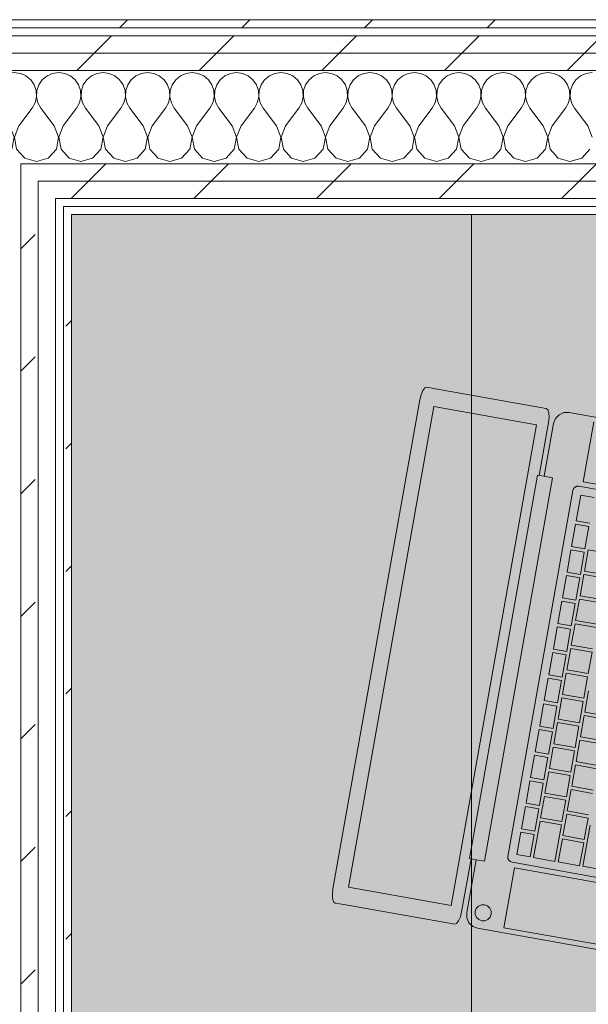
# Model space of a CAD drawing. Header units: millimetres. Extents: x -28277 to 305935, y -19284 to 4746.
# Tile 88 of 256: x 39219 to 39645, y 925 to 1663. Entities that reach past the tile are written whole.
import ezdxf

# ---------------------------------------------------------------- set-up
doc = ezdxf.new("R2010")
doc.units = ezdxf.units.MM
doc.header["$MEASUREMENT"] = 0
doc.linetypes.add('Wipeout_Contour', pattern=[1000, 0, -1000])
doc.layers.add('Nuevo_08_E_Envans secs', color=7, linetype='Continuous')
doc.layers.add('Nuevo_09_EI_Mobiliari general', color=7, linetype='Continuous')
doc.layers.add('Nuevo_08_E_Envans secs_Pluma_Nº__1', color=7, linetype='Continuous', lineweight=5)
doc.layers.add('Nuevo_09_EI_Mobiliari general_Pluma_Nº__1', color=7, linetype='Continuous', lineweight=5)
for name, color, linetype, lineweight, true_color in [('Nuevo_08_E_Envans secs_Pluma_Nº__102', 7, 'Continuous', 5, 0xcccccc), ('Nuevo_08_E_Envans secs_Pluma_Nº__171', 171, 'Continuous', 13, 0xaaaaff), ('Nuevo_08_E_Envans secs_Pluma_Nº__177', 7, 'Continuous', 15, 0xf7e046)]:
    doc.layers.add(name, color=color, linetype=linetype, lineweight=lineweight, true_color=true_color)
pattern_1 = [(45, (55248.37, -37.4), (-91.9239, 91.9239), [97.5, -32.5]), (45, (55248.37, 54.52), (-91.9239, 91.9239), [97.5, -32.5])]

# ---------------------------------------------------------------- blocks, each defined once
blk = doc.blocks.new('Forjado_7_1', base_point=(39257.93, 1517.45))
at = {"layer": 'Nuevo_09_EI_Mobiliari general', "linetype": 'Continuous', "lineweight": 0, "true_color": 0xffffff}
blk.add_hatch(color=7, dxfattribs=at).paths.add_polyline_path([(39257.93, 1517.45), (39257.93, -1166.38), (44268.52, -1166.38), (44256.85, 1517.45), (43506.52, 1517.45), (43506.52, -416.38), (40007.93, -416.38), (40007.93, 1517.45)])
at = {"layer": 'Nuevo_09_EI_Mobiliari general_Pluma_Nº__1', "color": 7, "linetype": 'Continuous', "lineweight": 5, "flags": 128}
blk.add_lwpolyline([(39257.93, 1517.45), (39257.93, -1166.38), (44268.52, -1166.38), (44256.85, 1517.45), (43506.52, 1517.45), (43506.52, -416.38), (40007.93, -416.38), (40007.93, 1517.45)], close=True, dxfattribs=at)
blk = doc.blocks.new('Muro_23_1', base_point=(39111.93, -1166.38))
at = {"color": 254, "linetype": 'Wipeout_Contour', "lineweight": 0, "ltscale": 157023.560952}
blk.add_wipeout([(39232.93, 1523.45), (39219.93, 1523.45), (39219.93, 1517.45), (39232.93, 1517.45)], dxfattribs=at).dxf.layer = 'Nuevo_08_E_Envans secs'
at = {"color": 254, "linetype": 'Wipeout_Contour', "lineweight": 0, "ltscale": 157113.022081}
blk.add_wipeout([(39257.93, -1166.38), (39257.93, 1517.45), (39251.93, 1517.45), (39251.93, -1166.38)], dxfattribs=at).dxf.layer = 'Nuevo_08_E_Envans secs'
at = {"layer": 'Nuevo_08_E_Envans secs_Pluma_Nº__171', "linetype": 'Continuous', "lineweight": 13, "true_color": 0xaaaaff}
h = blk.add_hatch(dxfattribs=at)
h.set_pattern_fill('Panellat_HPL_0001', color=161, style=0, pattern_type=2)
h.set_pattern_definition(pattern_1)
h.paths.add_polyline_path([(39257.93, -1166.38), (39257.93, 1517.45), (39251.93, 1517.45), (39251.93, -1166.38)])
at = {"layer": 'Nuevo_08_E_Envans secs_Pluma_Nº__177', "linetype": 'Continuous', "lineweight": 15, "true_color": 0xf7e046}
h = blk.add_hatch(dxfattribs=at)
h.set_pattern_fill('Panellat_HPL_0001', color=53, style=0, pattern_type=2)
h.set_pattern_definition(pattern_1)
h.paths.add_polyline_path([(39232.93, 1523.45), (39219.93, 1523.45), (39219.93, 1517.45), (39232.93, 1517.45)])
at = {"layer": 'Nuevo_08_E_Envans secs_Pluma_Nº__1', "color": 7, "linetype": 'Continuous', "lineweight": 5}
for p, q in [((39251.93, 1517.45), (39251.93, 1523.45)), ((39251.93, -1172.38), (39251.93, 1517.45))]:
    blk.add_line(p, q, dxfattribs=at)
at = {"layer": 'Nuevo_08_E_Envans secs_Pluma_Nº__1', "color": 7, "linetype": 'Continuous', "lineweight": 5, "flags": 128}
blk.add_lwpolyline([(39257.93, -1166.38), (39257.93, 1517.45)], dxfattribs=at)
at = {"color": 254, "linetype": 'Wipeout_Contour', "lineweight": 0, "ltscale": 157075.521946}
blk.add_wipeout([(39245.93, 1523.45), (39232.93, 1523.45), (39232.93, 1517.45), (39245.93, 1517.45)], dxfattribs=at).dxf.layer = 'Nuevo_08_E_Envans secs'
at = {"layer": 'Nuevo_08_E_Envans secs_Pluma_Nº__177', "linetype": 'Continuous', "lineweight": 15, "true_color": 0xf7e046}
h = blk.add_hatch(dxfattribs=at)
h.set_pattern_fill('Panellat_HPL_0001', color=53, style=0, pattern_type=2)
h.set_pattern_definition(pattern_1)
h.paths.add_polyline_path([(39245.93, 1523.45), (39232.93, 1523.45), (39232.93, 1517.45), (39245.93, 1517.45)])
at = {"color": 254, "linetype": 'Wipeout_Contour', "lineweight": 0, "ltscale": 157024.492348}
blk.add_wipeout([(39232.93, 1529.45), (39219.93, 1529.45), (39219.93, 1523.45), (39232.93, 1523.45)], dxfattribs=at).dxf.layer = 'Nuevo_08_E_Envans secs'
at = {"color": 254, "linetype": 'Wipeout_Contour', "lineweight": 0, "ltscale": 157051.775656}
blk.add_wipeout([(39245.93, -1178.38), (39245.93, 1517.45), (39232.93, 1517.45), (39232.93, -1178.38)], dxfattribs=at).dxf.layer = 'Nuevo_08_E_Envans secs'
at = {"layer": 'Nuevo_08_E_Envans secs_Pluma_Nº__177', "linetype": 'Continuous', "lineweight": 15, "true_color": 0xf7e046}
h = blk.add_hatch(dxfattribs=at)
h.set_pattern_fill('Panellat_HPL_0001', color=53, style=0, pattern_type=2)
h.set_pattern_definition(pattern_1)
h.paths.add_polyline_path([(39232.93, 1529.45), (39219.93, 1529.45), (39219.93, 1523.45), (39232.93, 1523.45)])
h = blk.add_hatch(dxfattribs=at)
h.set_pattern_fill('Panellat_HPL_0001', color=53, style=0, pattern_type=2)
h.set_pattern_definition(pattern_1)
h.paths.add_polyline_path([(39245.93, -1178.38), (39245.93, 1517.45), (39232.93, 1517.45), (39232.93, -1178.38)])
at = {"layer": 'Nuevo_08_E_Envans secs_Pluma_Nº__1', "color": 7, "linetype": 'Continuous', "lineweight": 5}
blk.add_line((39245.93, -1178.38), (39245.93, 1517.45), dxfattribs=at)
at = {"color": 254, "linetype": 'Wipeout_Contour', "lineweight": 0, "ltscale": 157076.453034}
blk.add_wipeout([(39245.93, 1529.45), (39232.93, 1529.45), (39232.93, 1523.45), (39245.93, 1523.45)], dxfattribs=at).dxf.layer = 'Nuevo_08_E_Envans secs'
at = {"color": 254, "linetype": 'Wipeout_Contour', "lineweight": 0, "ltscale": 157000.591811}
blk.add_wipeout([(39232.93, -1191.38), (39232.93, 1517.45), (39219.93, 1517.45), (39219.93, -1191.38)], dxfattribs=at).dxf.layer = 'Nuevo_08_E_Envans secs'
at = {"layer": 'Nuevo_08_E_Envans secs_Pluma_Nº__177', "linetype": 'Continuous', "lineweight": 15, "true_color": 0xf7e046}
h = blk.add_hatch(dxfattribs=at)
h.set_pattern_fill('Panellat_HPL_0001', color=53, style=0, pattern_type=2)
h.set_pattern_definition(pattern_1)
h.paths.add_polyline_path([(39245.93, 1529.45), (39232.93, 1529.45), (39232.93, 1523.45), (39245.93, 1523.45)])
h = blk.add_hatch(dxfattribs=at)
h.set_pattern_fill('Panellat_HPL_0001', color=53, style=0, pattern_type=2)
h.set_pattern_definition(pattern_1)
h.paths.add_polyline_path([(39232.93, -1191.38), (39232.93, 1517.45), (39219.93, 1517.45), (39219.93, -1191.38)])
at = {"layer": 'Nuevo_08_E_Envans secs_Pluma_Nº__1', "color": 7, "linetype": 'Continuous', "lineweight": 5}
for p, q in [((39245.93, 1523.45), (39245.93, 1529.45)), ((39219.93, 1517.45), (39219.93, 1523.45)), ((39232.93, 1517.45), (39232.93, 1523.45)), ((39245.93, 1517.45), (39245.93, 1523.45)), ((39219.93, -1191.38), (39219.93, 1517.45)), ((39232.93, -1191.38), (39232.93, 1517.45))]:
    blk.add_line(p, q, dxfattribs=at)
at = {"color": 254, "linetype": 'Wipeout_Contour', "lineweight": 0, "ltscale": 157025.976233}
blk.add_wipeout([(39232.93, 1542.45), (39219.93, 1542.45), (39219.93, 1529.45), (39232.93, 1529.45)], dxfattribs=at).dxf.layer = 'Nuevo_08_E_Envans secs'
at = {"layer": 'Nuevo_08_E_Envans secs_Pluma_Nº__177', "linetype": 'Continuous', "lineweight": 15, "true_color": 0xf7e046}
h = blk.add_hatch(dxfattribs=at)
h.set_pattern_fill('Panellat_HPL_0001', color=53, style=0, pattern_type=2)
h.set_pattern_definition(pattern_1)
h.paths.add_polyline_path([(39232.93, 1542.45), (39219.93, 1542.45), (39219.93, 1529.45), (39232.93, 1529.45)])
at = {"layer": 'Nuevo_08_E_Envans secs_Pluma_Nº__1', "color": 7, "linetype": 'Continuous', "lineweight": 5}
for p, q in [((39219.93, 1542.45), (39219.93, 1555.45)), ((39219.93, 1529.45), (39219.93, 1542.45)), ((39232.93, 1529.45), (39232.93, 1542.45)), ((39219.93, 1523.45), (39219.93, 1529.45)), ((39232.93, 1523.45), (39232.93, 1529.45))]:
    blk.add_line(p, q, dxfattribs=at)
blk = doc.blocks.new('*X146', base_point=(55248.37, -37.4))
at = {"layer": 'Nuevo_08_E_Envans secs_Pluma_Nº__102', "color": 254, "linetype": 'Continuous', "lineweight": 5, "true_color": 0xcccccc}
for p, q in [((39152.92, 1623.15), (39149.93, 1623.57)), ((39157.13, 1621.3), (39152.92, 1623.15)), ((39160.67, 1618.36), (39157.13, 1621.3)), ((39163.27, 1614.57), (39160.67, 1618.36)), ((39169.4, 1618.36), (39166.79, 1614.57)), ((39172.94, 1621.3), (39169.4, 1618.36)), ((39177.14, 1623.15), (39172.94, 1621.3)), ((39181.7, 1623.79), (39177.14, 1623.15)), ((39186.25, 1623.15), (39181.7, 1623.79)), ((39190.46, 1621.3), (39186.25, 1623.15)), ((39194, 1618.36), (39190.46, 1621.3)), ((39196.61, 1614.57), (39194, 1618.36)), ((39202.73, 1618.36), (39200.12, 1614.57)), ((39206.27, 1621.3), (39202.73, 1618.36)), ((39210.48, 1623.15), (39206.27, 1621.3)), ((39215.03, 1623.79), (39210.48, 1623.15)), ((39219.59, 1623.15), (39215.03, 1623.79)), ((39219.93, 1623), (39219.59, 1623.15)), ((39164.74, 1610.22), (39163.27, 1614.57)), ((39164.96, 1605.62), (39164.74, 1610.22)), ((39165.32, 1610.22), (39165.1, 1605.62)), ((39166.79, 1614.57), (39165.32, 1610.22)), ((39198.08, 1610.22), (39196.61, 1614.57)), ((39198.3, 1605.62), (39198.08, 1610.22)), ((39198.66, 1610.22), (39198.43, 1605.62)), ((39200.12, 1614.57), (39198.66, 1610.22)), ((39163.92, 1601.14), (39164.96, 1605.62)), ((39165.1, 1605.62), (39166.14, 1601.14)), ((39197.26, 1601.14), (39198.3, 1605.62)), ((39198.43, 1605.62), (39199.47, 1601.14)), ((39151.7, 1583.79), (39161.7, 1597.12)), ((39161.7, 1597.12), (39163.92, 1601.14)), ((39166.14, 1601.14), (39168.37, 1597.12)), ((39178.37, 1583.79), (39168.37, 1597.12)), ((39185.03, 1583.79), (39195.03, 1597.12)), ((39195.03, 1597.12), (39197.26, 1601.14)), ((39199.47, 1601.14), (39201.7, 1597.12)), ((39211.7, 1583.79), (39201.7, 1597.12)), ((39151.7, 1583.79), (39149.93, 1579.19)), ((39181.63, 1575.28), (39178.37, 1583.79)), ((39185.03, 1583.79), (39181.77, 1575.28)), ((39214.96, 1575.28), (39211.7, 1583.79)), ((39218.37, 1583.79), (39215.1, 1575.28)), ((39218.37, 1583.79), (39219.93, 1585.88)), ((39179.94, 1566.33), (39181.63, 1575.28)), ((39181.77, 1575.28), (39183.46, 1566.33)), ((39213.27, 1566.33), (39214.96, 1575.28)), ((39215.1, 1575.28), (39216.79, 1566.33)), ((39149.93, 1567.34), (39150.12, 1566.33)), ((39150.12, 1566.33), (39156.27, 1559.61)), ((39173.79, 1559.61), (39179.94, 1566.33)), ((39183.46, 1566.33), (39189.6, 1559.61)), ((39207.13, 1559.61), (39213.27, 1566.33)), ((39216.79, 1566.33), (39219.93, 1562.89)), ((39156.27, 1559.61), (39165.03, 1557.12)), ((39165.03, 1557.12), (39173.79, 1559.61)), ((39189.6, 1559.61), (39198.37, 1557.12)), ((39198.37, 1557.12), (39207.13, 1559.61))]:
    blk.add_line(p, q, dxfattribs=at)
blk = doc.blocks.new('*X147', base_point=(55248.37, -37.4))
at = {"layer": 'Nuevo_08_E_Envans secs_Pluma_Nº__102', "color": 254, "linetype": 'Continuous', "lineweight": 5, "true_color": 0xcccccc}
for p, q in [((39223.79, 1621.3), (39219.93, 1623)), ((39227.34, 1618.36), (39223.79, 1621.3)), ((39229.94, 1614.57), (39227.34, 1618.36)), ((39236.06, 1618.36), (39233.46, 1614.57)), ((39239.6, 1621.3), (39236.06, 1618.36)), ((39243.81, 1623.15), (39239.6, 1621.3)), ((39248.37, 1623.79), (39243.81, 1623.15)), ((39252.92, 1623.15), (39248.37, 1623.79)), ((39257.13, 1621.3), (39252.92, 1623.15)), ((39260.67, 1618.36), (39257.13, 1621.3)), ((39263.27, 1614.57), (39260.67, 1618.36)), ((39269.4, 1618.36), (39266.79, 1614.57)), ((39272.94, 1621.3), (39269.4, 1618.36)), ((39277.14, 1623.15), (39272.94, 1621.3)), ((39281.7, 1623.79), (39277.14, 1623.15)), ((39286.25, 1623.15), (39281.7, 1623.79)), ((39290.46, 1621.3), (39286.25, 1623.15)), ((39294, 1618.36), (39290.46, 1621.3)), ((39296.61, 1614.57), (39294, 1618.36)), ((39302.73, 1618.36), (39300.12, 1614.57)), ((39306.27, 1621.3), (39302.73, 1618.36)), ((39310.48, 1623.15), (39306.27, 1621.3)), ((39315.03, 1623.79), (39310.48, 1623.15)), ((39319.59, 1623.15), (39315.03, 1623.79)), ((39323.79, 1621.3), (39319.59, 1623.15)), ((39327.34, 1618.36), (39323.79, 1621.3)), ((39329.94, 1614.57), (39327.34, 1618.36)), ((39336.06, 1618.36), (39333.46, 1614.57)), ((39339.6, 1621.3), (39336.06, 1618.36)), ((39343.81, 1623.15), (39339.6, 1621.3)), ((39348.37, 1623.79), (39343.81, 1623.15)), ((39352.92, 1623.15), (39348.37, 1623.79)), ((39357.13, 1621.3), (39352.92, 1623.15)), ((39360.67, 1618.36), (39357.13, 1621.3)), ((39363.27, 1614.57), (39360.67, 1618.36)), ((39369.4, 1618.36), (39366.79, 1614.57)), ((39372.94, 1621.3), (39369.4, 1618.36)), ((39377.14, 1623.15), (39372.94, 1621.3)), ((39381.7, 1623.79), (39377.14, 1623.15)), ((39386.25, 1623.15), (39381.7, 1623.79)), ((39390.46, 1621.3), (39386.25, 1623.15)), ((39394, 1618.36), (39390.46, 1621.3)), ((39396.61, 1614.57), (39394, 1618.36)), ((39402.73, 1618.36), (39400.12, 1614.57)), ((39406.27, 1621.3), (39402.73, 1618.36)), ((39410.48, 1623.15), (39406.27, 1621.3)), ((39415.03, 1623.79), (39410.48, 1623.15)), ((39419.59, 1623.15), (39415.03, 1623.79)), ((39423.79, 1621.3), (39419.59, 1623.15)), ((39427.34, 1618.36), (39423.79, 1621.3)), ((39429.94, 1614.57), (39427.34, 1618.36)), ((39436.06, 1618.36), (39433.46, 1614.57)), ((39439.6, 1621.3), (39436.06, 1618.36)), ((39443.81, 1623.15), (39439.6, 1621.3)), ((39448.37, 1623.79), (39443.81, 1623.15)), ((39452.92, 1623.15), (39448.37, 1623.79)), ((39457.13, 1621.3), (39452.92, 1623.15)), ((39460.67, 1618.36), (39457.13, 1621.3)), ((39463.27, 1614.57), (39460.67, 1618.36)), ((39469.4, 1618.36), (39466.79, 1614.57)), ((39472.94, 1621.3), (39469.4, 1618.36)), ((39477.14, 1623.15), (39472.94, 1621.3)), ((39481.7, 1623.79), (39477.14, 1623.15)), ((39486.25, 1623.15), (39481.7, 1623.79)), ((39490.46, 1621.3), (39486.25, 1623.15)), ((39494, 1618.36), (39490.46, 1621.3)), ((39496.61, 1614.57), (39494, 1618.36)), ((39502.73, 1618.36), (39500.12, 1614.57)), ((39506.27, 1621.3), (39502.73, 1618.36)), ((39510.48, 1623.15), (39506.27, 1621.3)), ((39515.03, 1623.79), (39510.48, 1623.15)), ((39519.59, 1623.15), (39515.03, 1623.79)), ((39523.79, 1621.3), (39519.59, 1623.15)), ((39527.34, 1618.36), (39523.79, 1621.3)), ((39529.94, 1614.57), (39527.34, 1618.36)), ((39536.06, 1618.36), (39533.46, 1614.57)), ((39539.6, 1621.3), (39536.06, 1618.36)), ((39543.81, 1623.15), (39539.6, 1621.3)), ((39548.37, 1623.79), (39543.81, 1623.15)), ((39552.92, 1623.15), (39548.37, 1623.79)), ((39557.13, 1621.3), (39552.92, 1623.15)), ((39560.67, 1618.36), (39557.13, 1621.3)), ((39563.27, 1614.57), (39560.67, 1618.36)), ((39569.4, 1618.36), (39566.79, 1614.57)), ((39572.94, 1621.3), (39569.4, 1618.36)), ((39577.14, 1623.15), (39572.94, 1621.3)), ((39581.7, 1623.79), (39577.14, 1623.15)), ((39586.25, 1623.15), (39581.7, 1623.79)), ((39590.46, 1621.3), (39586.25, 1623.15)), ((39594, 1618.36), (39590.46, 1621.3)), ((39596.61, 1614.57), (39594, 1618.36)), ((39602.73, 1618.36), (39600.12, 1614.57)), ((39606.27, 1621.3), (39602.73, 1618.36)), ((39610.48, 1623.15), (39606.27, 1621.3)), ((39615.03, 1623.79), (39610.48, 1623.15)), ((39619.59, 1623.15), (39615.03, 1623.79)), ((39623.79, 1621.3), (39619.59, 1623.15)), ((39627.34, 1618.36), (39623.79, 1621.3)), ((39629.94, 1614.57), (39627.34, 1618.36)), ((39636.06, 1618.36), (39633.46, 1614.57)), ((39639.6, 1621.3), (39636.06, 1618.36)), ((39643.81, 1623.15), (39639.6, 1621.3)), ((39648.37, 1623.79), (39643.81, 1623.15)), ((39231.41, 1610.22), (39229.94, 1614.57)), ((39231.63, 1605.62), (39231.41, 1610.22)), ((39231.99, 1610.22), (39231.77, 1605.62)), ((39233.46, 1614.57), (39231.99, 1610.22)), ((39264.74, 1610.22), (39263.27, 1614.57)), ((39264.96, 1605.62), (39264.74, 1610.22)), ((39265.32, 1610.22), (39265.1, 1605.62)), ((39266.79, 1614.57), (39265.32, 1610.22)), ((39298.08, 1610.22), (39296.61, 1614.57)), ((39298.3, 1605.62), (39298.08, 1610.22)), ((39298.66, 1610.22), (39298.43, 1605.62)), ((39300.12, 1614.57), (39298.66, 1610.22)), ((39331.41, 1610.22), (39329.94, 1614.57)), ((39331.63, 1605.62), (39331.41, 1610.22)), ((39331.99, 1610.22), (39331.77, 1605.62)), ((39333.46, 1614.57), (39331.99, 1610.22)), ((39364.74, 1610.22), (39363.27, 1614.57)), ((39364.96, 1605.62), (39364.74, 1610.22)), ((39365.32, 1610.22), (39365.1, 1605.62)), ((39366.79, 1614.57), (39365.32, 1610.22)), ((39398.08, 1610.22), (39396.61, 1614.57)), ((39398.3, 1605.62), (39398.08, 1610.22)), ((39398.66, 1610.22), (39398.43, 1605.62)), ((39400.12, 1614.57), (39398.66, 1610.22)), ((39431.41, 1610.22), (39429.94, 1614.57)), ((39431.63, 1605.62), (39431.41, 1610.22)), ((39431.99, 1610.22), (39431.77, 1605.62)), ((39433.46, 1614.57), (39431.99, 1610.22)), ((39464.74, 1610.22), (39463.27, 1614.57)), ((39464.96, 1605.62), (39464.74, 1610.22)), ((39465.32, 1610.22), (39465.1, 1605.62)), ((39466.79, 1614.57), (39465.32, 1610.22)), ((39498.08, 1610.22), (39496.61, 1614.57)), ((39498.3, 1605.62), (39498.08, 1610.22)), ((39498.66, 1610.22), (39498.43, 1605.62)), ((39500.12, 1614.57), (39498.66, 1610.22)), ((39531.41, 1610.22), (39529.94, 1614.57)), ((39531.63, 1605.62), (39531.41, 1610.22)), ((39531.99, 1610.22), (39531.77, 1605.62)), ((39533.46, 1614.57), (39531.99, 1610.22)), ((39564.74, 1610.22), (39563.27, 1614.57)), ((39564.96, 1605.62), (39564.74, 1610.22)), ((39565.32, 1610.22), (39565.1, 1605.62)), ((39566.79, 1614.57), (39565.32, 1610.22)), ((39598.08, 1610.22), (39596.61, 1614.57)), ((39598.3, 1605.62), (39598.08, 1610.22)), ((39598.66, 1610.22), (39598.43, 1605.62)), ((39600.12, 1614.57), (39598.66, 1610.22)), ((39631.41, 1610.22), (39629.94, 1614.57)), ((39631.63, 1605.62), (39631.41, 1610.22)), ((39631.99, 1610.22), (39631.77, 1605.62)), ((39633.46, 1614.57), (39631.99, 1610.22)), ((39230.59, 1601.14), (39231.63, 1605.62)), ((39231.77, 1605.62), (39232.81, 1601.14)), ((39263.92, 1601.14), (39264.96, 1605.62)), ((39265.1, 1605.62), (39266.14, 1601.14)), ((39297.26, 1601.14), (39298.3, 1605.62)), ((39298.43, 1605.62), (39299.47, 1601.14)), ((39330.59, 1601.14), (39331.63, 1605.62)), ((39331.77, 1605.62), (39332.81, 1601.14)), ((39363.92, 1601.14), (39364.96, 1605.62)), ((39365.1, 1605.62), (39366.14, 1601.14)), ((39397.26, 1601.14), (39398.3, 1605.62)), ((39398.43, 1605.62), (39399.47, 1601.14)), ((39430.59, 1601.14), (39431.63, 1605.62)), ((39431.77, 1605.62), (39432.81, 1601.14)), ((39463.92, 1601.14), (39464.96, 1605.62)), ((39465.1, 1605.62), (39466.14, 1601.14)), ((39497.26, 1601.14), (39498.3, 1605.62)), ((39498.43, 1605.62), (39499.47, 1601.14)), ((39530.59, 1601.14), (39531.63, 1605.62)), ((39531.77, 1605.62), (39532.81, 1601.14)), ((39563.92, 1601.14), (39564.96, 1605.62)), ((39565.1, 1605.62), (39566.14, 1601.14)), ((39597.26, 1601.14), (39598.3, 1605.62)), ((39598.43, 1605.62), (39599.47, 1601.14)), ((39630.59, 1601.14), (39631.63, 1605.62)), ((39631.77, 1605.62), (39632.81, 1601.14)), ((39219.93, 1585.88), (39228.37, 1597.12)), ((39228.37, 1597.12), (39230.59, 1601.14)), ((39232.81, 1601.14), (39235.03, 1597.12)), ((39245.03, 1583.79), (39235.03, 1597.12)), ((39251.7, 1583.79), (39261.7, 1597.12)), ((39261.7, 1597.12), (39263.92, 1601.14)), ((39266.14, 1601.14), (39268.37, 1597.12)), ((39278.37, 1583.79), (39268.37, 1597.12)), ((39285.03, 1583.79), (39295.03, 1597.12)), ((39295.03, 1597.12), (39297.26, 1601.14)), ((39299.47, 1601.14), (39301.7, 1597.12)), ((39311.7, 1583.79), (39301.7, 1597.12)), ((39318.37, 1583.79), (39328.37, 1597.12)), ((39328.37, 1597.12), (39330.59, 1601.14)), ((39332.81, 1601.14), (39335.03, 1597.12)), ((39345.03, 1583.79), (39335.03, 1597.12)), ((39351.7, 1583.79), (39361.7, 1597.12)), ((39361.7, 1597.12), (39363.92, 1601.14)), ((39366.14, 1601.14), (39368.37, 1597.12)), ((39378.37, 1583.79), (39368.37, 1597.12)), ((39385.03, 1583.79), (39395.03, 1597.12)), ((39395.03, 1597.12), (39397.26, 1601.14)), ((39399.47, 1601.14), (39401.7, 1597.12)), ((39411.7, 1583.79), (39401.7, 1597.12)), ((39418.37, 1583.79), (39428.37, 1597.12)), ((39428.37, 1597.12), (39430.59, 1601.14)), ((39432.81, 1601.14), (39435.03, 1597.12)), ((39445.03, 1583.79), (39435.03, 1597.12)), ((39451.7, 1583.79), (39461.7, 1597.12)), ((39461.7, 1597.12), (39463.92, 1601.14)), ((39466.14, 1601.14), (39468.37, 1597.12)), ((39478.37, 1583.79), (39468.37, 1597.12)), ((39485.03, 1583.79), (39495.03, 1597.12)), ((39495.03, 1597.12), (39497.26, 1601.14)), ((39499.47, 1601.14), (39501.7, 1597.12)), ((39511.7, 1583.79), (39501.7, 1597.12)), ((39518.37, 1583.79), (39528.37, 1597.12)), ((39528.37, 1597.12), (39530.59, 1601.14)), ((39532.81, 1601.14), (39535.03, 1597.12)), ((39545.03, 1583.79), (39535.03, 1597.12)), ((39551.7, 1583.79), (39561.7, 1597.12)), ((39561.7, 1597.12), (39563.92, 1601.14)), ((39566.14, 1601.14), (39568.37, 1597.12)), ((39578.37, 1583.79), (39568.37, 1597.12)), ((39585.03, 1583.79), (39595.03, 1597.12)), ((39595.03, 1597.12), (39597.26, 1601.14)), ((39599.47, 1601.14), (39601.7, 1597.12)), ((39611.7, 1583.79), (39601.7, 1597.12)), ((39618.37, 1583.79), (39628.37, 1597.12)), ((39628.37, 1597.12), (39630.59, 1601.14)), ((39632.81, 1601.14), (39635.03, 1597.12)), ((39645.03, 1583.79), (39635.03, 1597.12)), ((39248.3, 1575.28), (39245.03, 1583.79)), ((39251.7, 1583.79), (39248.43, 1575.28)), ((39281.63, 1575.28), (39278.37, 1583.79)), ((39285.03, 1583.79), (39281.77, 1575.28)), ((39314.96, 1575.28), (39311.7, 1583.79)), ((39318.37, 1583.79), (39315.1, 1575.28)), ((39348.3, 1575.28), (39345.03, 1583.79)), ((39351.7, 1583.79), (39348.43, 1575.28)), ((39381.63, 1575.28), (39378.37, 1583.79)), ((39385.03, 1583.79), (39381.77, 1575.28)), ((39414.96, 1575.28), (39411.7, 1583.79)), ((39418.37, 1583.79), (39415.1, 1575.28)), ((39448.3, 1575.28), (39445.03, 1583.79)), ((39451.7, 1583.79), (39448.43, 1575.28)), ((39481.63, 1575.28), (39478.37, 1583.79)), ((39485.03, 1583.79), (39481.77, 1575.28)), ((39514.96, 1575.28), (39511.7, 1583.79)), ((39518.37, 1583.79), (39515.1, 1575.28)), ((39548.3, 1575.28), (39545.03, 1583.79)), ((39551.7, 1583.79), (39548.43, 1575.28)), ((39581.63, 1575.28), (39578.37, 1583.79)), ((39585.03, 1583.79), (39581.77, 1575.28)), ((39614.96, 1575.28), (39611.7, 1583.79)), ((39618.37, 1583.79), (39615.1, 1575.28)), ((39648.3, 1575.28), (39645.03, 1583.79)), ((39246.61, 1566.33), (39248.3, 1575.28)), ((39248.43, 1575.28), (39250.12, 1566.33)), ((39279.94, 1566.33), (39281.63, 1575.28)), ((39281.77, 1575.28), (39283.46, 1566.33)), ((39313.27, 1566.33), (39314.96, 1575.28)), ((39315.1, 1575.28), (39316.79, 1566.33)), ((39346.61, 1566.33), (39348.3, 1575.28)), ((39348.43, 1575.28), (39350.12, 1566.33)), ((39379.94, 1566.33), (39381.63, 1575.28)), ((39381.77, 1575.28), (39383.46, 1566.33)), ((39413.27, 1566.33), (39414.96, 1575.28)), ((39415.1, 1575.28), (39416.79, 1566.33)), ((39446.61, 1566.33), (39448.3, 1575.28)), ((39448.43, 1575.28), (39450.12, 1566.33)), ((39479.94, 1566.33), (39481.63, 1575.28)), ((39481.77, 1575.28), (39483.46, 1566.33)), ((39513.27, 1566.33), (39514.96, 1575.28)), ((39515.1, 1575.28), (39516.79, 1566.33)), ((39546.61, 1566.33), (39548.3, 1575.28)), ((39548.43, 1575.28), (39550.12, 1566.33)), ((39579.94, 1566.33), (39581.63, 1575.28)), ((39581.77, 1575.28), (39583.46, 1566.33)), ((39613.27, 1566.33), (39614.96, 1575.28)), ((39615.1, 1575.28), (39616.79, 1566.33)), ((39240.46, 1559.61), (39246.61, 1566.33)), ((39250.12, 1566.33), (39256.27, 1559.61)), ((39273.79, 1559.61), (39279.94, 1566.33)), ((39283.46, 1566.33), (39289.6, 1559.61)), ((39307.13, 1559.61), (39313.27, 1566.33)), ((39316.79, 1566.33), (39322.94, 1559.61)), ((39340.46, 1559.61), (39346.61, 1566.33)), ((39350.12, 1566.33), (39356.27, 1559.61)), ((39373.79, 1559.61), (39379.94, 1566.33)), ((39383.46, 1566.33), (39389.6, 1559.61)), ((39407.13, 1559.61), (39413.27, 1566.33)), ((39416.79, 1566.33), (39422.94, 1559.61)), ((39440.46, 1559.61), (39446.61, 1566.33)), ((39450.12, 1566.33), (39456.27, 1559.61)), ((39473.79, 1559.61), (39479.94, 1566.33)), ((39483.46, 1566.33), (39489.6, 1559.61)), ((39507.13, 1559.61), (39513.27, 1566.33)), ((39516.79, 1566.33), (39522.94, 1559.61)), ((39540.46, 1559.61), (39546.61, 1566.33)), ((39550.12, 1566.33), (39556.27, 1559.61)), ((39573.79, 1559.61), (39579.94, 1566.33)), ((39583.46, 1566.33), (39589.6, 1559.61)), ((39607.13, 1559.61), (39613.27, 1566.33)), ((39616.79, 1566.33), (39622.94, 1559.61)), ((39640.46, 1559.61), (39646.61, 1566.33)), ((39219.93, 1562.89), (39222.94, 1559.61)), ((39222.94, 1559.61), (39231.7, 1557.12)), ((39231.7, 1557.12), (39240.46, 1559.61)), ((39256.27, 1559.61), (39265.03, 1557.12)), ((39265.03, 1557.12), (39273.79, 1559.61)), ((39289.6, 1559.61), (39298.37, 1557.12)), ((39298.37, 1557.12), (39307.13, 1559.61)), ((39322.94, 1559.61), (39331.7, 1557.12)), ((39331.7, 1557.12), (39340.46, 1559.61)), ((39356.27, 1559.61), (39365.03, 1557.12)), ((39365.03, 1557.12), (39373.79, 1559.61)), ((39389.6, 1559.61), (39398.37, 1557.12)), ((39398.37, 1557.12), (39407.13, 1559.61)), ((39422.94, 1559.61), (39431.7, 1557.12)), ((39431.7, 1557.12), (39440.46, 1559.61)), ((39456.27, 1559.61), (39465.03, 1557.12)), ((39465.03, 1557.12), (39473.79, 1559.61)), ((39489.6, 1559.61), (39498.37, 1557.12)), ((39498.37, 1557.12), (39507.13, 1559.61)), ((39522.94, 1559.61), (39531.7, 1557.12)), ((39531.7, 1557.12), (39540.46, 1559.61)), ((39556.27, 1559.61), (39565.03, 1557.12)), ((39565.03, 1557.12), (39573.79, 1559.61)), ((39589.6, 1559.61), (39598.37, 1557.12)), ((39598.37, 1557.12), (39607.13, 1559.61)), ((39622.94, 1559.61), (39631.7, 1557.12)), ((39631.7, 1557.12), (39640.46, 1559.61))]:
    blk.add_line(p, q, dxfattribs=at)
blk = doc.blocks.new('Muro_29_1', base_point=(40058.48, 1517.45))
at = {"color": 254, "linetype": 'Wipeout_Contour', "lineweight": 0, "ltscale": 156894.308489}
blk.add_wipeout([(38318.31, 1657.45), (40058.48, 1657.45), (40058.48, 1663.45), (38318.31, 1663.45)], dxfattribs=at).dxf.layer = 'Nuevo_08_E_Envans secs'
at = {"color": 254, "linetype": 'Wipeout_Contour', "lineweight": 0, "ltscale": 157077.936428}
blk.add_wipeout([(39245.93, 1542.45), (39232.93, 1542.45), (39232.93, 1529.45), (39245.93, 1529.45)], dxfattribs=at).dxf.layer = 'Nuevo_08_E_Envans secs'
at = {"color": 254, "linetype": 'Wipeout_Contour', "lineweight": 0, "ltscale": 157137.475477}
blk.add_wipeout([(39257.93, 1523.45), (39251.93, 1523.45), (39251.93, 1517.45), (39257.93, 1517.45)], dxfattribs=at).dxf.layer = 'Nuevo_08_E_Envans secs'
at = {"layer": 'Nuevo_08_E_Envans secs_Pluma_Nº__171', "linetype": 'Continuous', "lineweight": 13, "true_color": 0xaaaaff}
h = blk.add_hatch(dxfattribs=at)
h.set_pattern_fill('Panellat_HPL_0001', color=161, style=0, pattern_type=2)
h.set_pattern_definition(pattern_1)
h.paths.add_polyline_path([(38318.31, 1657.45), (40058.48, 1657.45), (40058.48, 1663.45), (38318.31, 1663.45)])
h = blk.add_hatch(dxfattribs=at)
h.set_pattern_fill('Panellat_HPL_0001', color=161, style=0, pattern_type=2)
h.set_pattern_definition(pattern_1)
h.paths.add_polyline_path([(39257.93, 1523.45), (39251.93, 1523.45), (39251.93, 1517.45), (39257.93, 1517.45)])
at = {"layer": 'Nuevo_08_E_Envans secs_Pluma_Nº__177', "linetype": 'Continuous', "lineweight": 15, "true_color": 0xf7e046}
h = blk.add_hatch(dxfattribs=at)
h.set_pattern_fill('Panellat_HPL_0001', color=53, style=0, pattern_type=2)
h.set_pattern_definition(pattern_1)
h.paths.add_polyline_path([(39245.93, 1542.45), (39232.93, 1542.45), (39232.93, 1529.45), (39245.93, 1529.45)])
at = {"layer": 'Nuevo_08_E_Envans secs_Pluma_Nº__1', "color": 7, "linetype": 'Continuous', "lineweight": 5}
for p, q in [((38318.31, 1657.45), (40058.48, 1657.45)), ((39251.93, 1517.45), (39251.93, 1523.45))]:
    blk.add_line(p, q, dxfattribs=at)
at = {"layer": 'Nuevo_08_E_Envans secs_Pluma_Nº__1', "color": 7, "linetype": 'Continuous', "lineweight": 5, "flags": 128}
blk.add_lwpolyline([(40058.48, 1663.45), (38318.31, 1663.45)], dxfattribs=at)
at = {"color": 254, "linetype": 'Wipeout_Contour', "lineweight": 0, "ltscale": 157028.019386}
blk.add_wipeout([(39232.93, 1555.45), (39219.93, 1555.45), (39219.93, 1542.45), (39232.93, 1542.45)], dxfattribs=at).dxf.layer = 'Nuevo_08_E_Envans secs'
at = {"color": 254, "linetype": 'Wipeout_Contour', "lineweight": 0, "ltscale": 158727.797596}
blk.add_wipeout([(39245.93, 1529.45), (40058.48, 1529.45), (40058.48, 1542.45), (39245.93, 1542.45)], dxfattribs=at).dxf.layer = 'Nuevo_08_E_Envans secs'
at = {"color": 254, "linetype": 'Wipeout_Contour', "lineweight": 0, "ltscale": 158749.389995}
blk.add_wipeout([(39257.93, 1517.45), (40058.48, 1517.45), (40058.48, 1523.45), (39257.93, 1523.45)], dxfattribs=at).dxf.layer = 'Nuevo_08_E_Envans secs'
at = {"layer": 'Nuevo_08_E_Envans secs_Pluma_Nº__171', "linetype": 'Continuous', "lineweight": 13, "true_color": 0xaaaaff}
h = blk.add_hatch(dxfattribs=at)
h.set_pattern_fill('Panellat_HPL_0001', color=161, style=0, pattern_type=2)
h.set_pattern_definition(pattern_1)
h.paths.add_polyline_path([(39257.93, 1517.45), (40058.48, 1517.45), (40058.48, 1523.45), (39257.93, 1523.45)])
at = {"layer": 'Nuevo_08_E_Envans secs_Pluma_Nº__177', "linetype": 'Continuous', "lineweight": 15, "true_color": 0xf7e046}
h = blk.add_hatch(dxfattribs=at)
h.set_pattern_fill('Panellat_HPL_0001', color=53, style=0, pattern_type=2)
h.set_pattern_definition(pattern_1)
h.paths.add_polyline_path([(39232.93, 1555.45), (39219.93, 1555.45), (39219.93, 1542.45), (39232.93, 1542.45)])
h = blk.add_hatch(dxfattribs=at)
h.set_pattern_fill('Panellat_HPL_0001', color=53, style=0, pattern_type=2)
h.set_pattern_definition(pattern_1)
h.paths.add_polyline_path([(39245.93, 1529.45), (40058.48, 1529.45), (40058.48, 1542.45), (39245.93, 1542.45)])
at = {"layer": 'Nuevo_08_E_Envans secs_Pluma_Nº__1', "color": 7, "linetype": 'Continuous', "lineweight": 5}
for p, q in [((39219.93, 1542.45), (39219.93, 1555.45)), ((39245.93, 1523.45), (39245.93, 1529.45)), ((39245.93, 1529.45), (40058.48, 1529.45)), ((39251.93, 1523.45), (40058.48, 1523.45))]:
    blk.add_line(p, q, dxfattribs=at)
at = {"layer": 'Nuevo_08_E_Envans secs_Pluma_Nº__1', "color": 7, "linetype": 'Continuous', "lineweight": 5, "flags": 128}
blk.add_lwpolyline([(39257.93, 1517.45), (40058.48, 1517.45)], dxfattribs=at)
at = {"layer": 'Nuevo_08_E_Envans secs', "color": 7, "lineweight": 20}
blk.add_blockref('*X146', (55248.37, -37.4), dxfattribs=at)
at = {"color": 254, "linetype": 'Wipeout_Contour', "lineweight": 0, "ltscale": 158703.839269}
blk.add_wipeout([(39232.93, 1542.45), (40058.48, 1542.45), (40058.48, 1555.45), (39232.93, 1555.45)], dxfattribs=at).dxf.layer = 'Nuevo_08_E_Envans secs'
at = {"layer": 'Nuevo_08_E_Envans secs_Pluma_Nº__177', "linetype": 'Continuous', "lineweight": 15, "true_color": 0xf7e046}
h = blk.add_hatch(dxfattribs=at)
h.set_pattern_fill('Panellat_HPL_0001', color=53, style=0, pattern_type=2)
h.set_pattern_definition(pattern_1)
h.paths.add_polyline_path([(39232.93, 1542.45), (40058.48, 1542.45), (40058.48, 1555.45), (39232.93, 1555.45)])
at = {"layer": 'Nuevo_08_E_Envans secs_Pluma_Nº__1', "color": 7, "linetype": 'Continuous', "lineweight": 5}
for p, q in [((39219.93, 1555.45), (40058.48, 1555.45)), ((39232.93, 1529.45), (39232.93, 1542.45)), ((39232.93, 1542.45), (40058.48, 1542.45))]:
    blk.add_line(p, q, dxfattribs=at)
at = {"layer": 'Nuevo_08_E_Envans secs', "color": 7, "lineweight": 20}
blk.add_blockref('*X147', (55248.37, -37.4), dxfattribs=at)
at = {"color": 254, "linetype": 'Wipeout_Contour', "lineweight": 0, "ltscale": 156889.523232}
blk.add_wipeout([(38318.31, 1625.45), (40058.48, 1625.45), (40058.48, 1638.45), (38318.31, 1638.45)], dxfattribs=at).dxf.layer = 'Nuevo_08_E_Envans secs'
at = {"layer": 'Nuevo_08_E_Envans secs_Pluma_Nº__177', "linetype": 'Continuous', "lineweight": 15, "true_color": 0xf7e046}
h = blk.add_hatch(dxfattribs=at)
h.set_pattern_fill('Panellat_HPL_0001', color=53, style=0, pattern_type=2)
h.set_pattern_definition(pattern_1)
h.paths.add_polyline_path([(38318.31, 1625.45), (40058.48, 1625.45), (40058.48, 1638.45), (38318.31, 1638.45)])
at = {"layer": 'Nuevo_08_E_Envans secs_Pluma_Nº__1', "color": 7, "linetype": 'Continuous', "lineweight": 5}
blk.add_line((38318.31, 1625.45), (40058.48, 1625.45), dxfattribs=at)
at = {"color": 254, "linetype": 'Wipeout_Contour', "lineweight": 0, "ltscale": 156891.696488}
blk.add_wipeout([(38318.31, 1638.45), (40058.48, 1638.45), (40058.48, 1651.45), (38318.31, 1651.45)], dxfattribs=at).dxf.layer = 'Nuevo_08_E_Envans secs'
at = {"layer": 'Nuevo_08_E_Envans secs_Pluma_Nº__177', "linetype": 'Continuous', "lineweight": 15, "true_color": 0xf7e046}
h = blk.add_hatch(dxfattribs=at)
h.set_pattern_fill('Panellat_HPL_0001', color=53, style=0, pattern_type=2)
h.set_pattern_definition(pattern_1)
h.paths.add_polyline_path([(38318.31, 1638.45), (40058.48, 1638.45), (40058.48, 1651.45), (38318.31, 1651.45)])
at = {"layer": 'Nuevo_08_E_Envans secs_Pluma_Nº__1', "color": 7, "linetype": 'Continuous', "lineweight": 5}
for p, q in [((38318.31, 1651.45), (40058.48, 1651.45)), ((38318.31, 1638.45), (40058.48, 1638.45))]:
    blk.add_line(p, q, dxfattribs=at)
blk = doc.blocks.new('MacBook 27')
at = {"layer": 'Nuevo_09_EI_Mobiliari general_Pluma_Nº__1', "color": 7, "linetype": 'Continuous', "lineweight": 5}
for p, q in [((0, 365.3), (0.77, 366.63)), ((0, 358.62), (0, 365.3)), ((0.77, 366.63), (2.98, 367.76)), ((2.98, 367.76), (6.27, 368.51)), ((6.27, 368.51), (10.16, 368.78)), ((10.16, 368.78), (382.78, 368.78)), ((382.78, 368.78), (386.67, 368.51)), ((386.67, 368.51), (389.96, 367.76)), ((389.96, 367.76), (392.16, 366.63)), ((392.16, 366.63), (392.94, 365.3)), ((392.94, 365.3), (392.94, 358.62)), ((0, 274.27), (0, 358.62)), ((13.34, 357.53), (379.6, 357.53)), ((13.34, 279.26), (13.34, 357.53)), ((379.6, 357.53), (379.6, 279.26)), ((392.94, 358.62), (392.94, 274.27)), ((0.77, 272.94), (0, 274.27)), ((379.6, 279.26), (13.34, 279.26)), ((392.94, 274.27), (392.16, 272.94)), ((2.98, 271.81), (0.77, 272.94)), ((6.27, 271.06), (2.98, 271.81)), ((6.27, 266.18), (2.98, 263.98)), ((10.16, 270.79), (6.27, 271.06)), ((10.16, 266.95), (6.27, 266.18)), ((50.42, 270.79), (10.16, 270.79)), ((50.42, 266.95), (10.16, 266.95)), ((50.42, 271.88), (342.52, 271.88)), ((50.42, 266.95), (50.42, 271.88)), ((50.42, 260.6), (50.42, 266.95)), ((342.52, 266.95), (342.52, 271.88)), ((382.78, 270.79), (342.52, 270.79)), ((382.78, 266.95), (342.52, 266.95)), ((342.52, 266.95), (342.52, 260.6)), ((386.67, 271.06), (382.78, 270.79)), ((386.67, 266.18), (382.78, 266.95)), ((389.96, 271.81), (386.67, 271.06)), ((389.96, 263.98), (386.67, 266.18)), ((392.16, 272.94), (389.96, 271.81)), ((0.77, 260.68), (0, 256.79)), ((2.98, 263.98), (0.77, 260.68)), ((342.52, 260.6), (50.42, 260.6)), ((376.44, 259.07), (375.11, 257.09)), ((378.41, 260.39), (376.44, 259.07)), ((380.75, 260.86), (378.41, 260.39)), ((383.08, 260.39), (380.75, 260.86)), ((385.06, 259.07), (383.08, 260.39)), ((386.38, 257.09), (385.06, 259.07)), ((392.16, 260.68), (389.96, 263.98)), ((392.94, 256.79), (392.16, 260.68)), ((0, 256.79), (0, 10.16)), ((375.11, 257.09), (374.65, 254.76)), ((374.65, 254.76), (375.11, 252.43)), ((375.11, 252.43), (376.44, 250.45)), ((385.06, 250.45), (386.38, 252.43)), ((386.84, 254.76), (386.38, 257.09)), ((386.38, 252.43), (386.84, 254.76)), ((392.94, 10.16), (392.94, 256.79)), ((57.02, 243.84), (55.56, 243.55)), ((335.92, 243.84), (57.02, 243.84)), ((337.37, 243.55), (335.92, 243.84)), ((376.44, 250.45), (378.41, 249.13)), ((378.41, 249.13), (380.75, 248.67)), ((380.75, 248.67), (383.08, 249.13)), ((383.08, 249.13), (385.06, 250.45)), ((49.4, 237.49), (3.81, 237.49)), ((49.4, 133.35), (49.4, 237.49)), ((53.5, 241.49), (53.21, 240.03)), ((53.21, 240.03), (53.21, 130.81)), ((54.33, 242.72), (53.5, 241.49)), ((55.56, 243.55), (54.33, 242.72)), ((59.56, 237.49), (59.56, 227.33)), ((79.12, 237.49), (59.56, 237.49)), ((79.12, 227.33), (79.12, 237.49)), ((98.68, 237.49), (81.66, 237.49)), ((81.66, 237.49), (81.66, 227.33)), ((98.68, 227.33), (98.68, 237.49)), ((101.22, 237.49), (101.22, 227.33)), ((118.24, 237.49), (101.22, 237.49)), ((118.24, 227.33), (118.24, 237.49)), ((137.79, 237.49), (120.78, 237.49)), ((120.78, 237.49), (120.78, 227.33)), ((137.79, 227.33), (137.79, 237.49)), ((140.34, 237.49), (140.34, 227.33)), ((157.35, 237.49), (140.34, 237.49)), ((157.35, 227.33), (157.35, 237.49)), ((159.89, 237.49), (159.89, 227.33)), ((176.91, 237.49), (159.89, 237.49)), ((176.91, 227.33), (176.91, 237.49)), ((179.45, 237.49), (179.45, 227.33)), ((196.47, 237.49), (179.45, 237.49)), ((196.47, 227.33), (196.47, 237.49)), ((216.03, 237.49), (199.01, 237.49)), ((199.01, 237.49), (199.01, 227.33)), ((216.03, 227.33), (216.03, 237.49)), ((218.57, 237.49), (218.57, 227.33)), ((235.59, 237.49), (218.57, 237.49)), ((235.59, 227.33), (235.59, 237.49)), ((255.14, 237.49), (238.12, 237.49)), ((238.12, 237.49), (238.12, 227.33)), ((255.14, 227.33), (255.14, 237.49)), ((274.7, 237.49), (257.68, 237.49)), ((257.68, 237.49), (257.68, 227.33)), ((274.7, 227.33), (274.7, 237.49)), ((277.24, 237.49), (277.24, 227.33)), ((294.26, 237.49), (277.24, 237.49)), ((294.26, 227.33), (294.26, 237.49)), ((296.8, 237.49), (296.8, 227.33)), ((313.82, 237.49), (296.8, 237.49)), ((313.82, 227.33), (313.82, 237.49)), ((316.36, 237.49), (316.36, 227.33)), ((333.38, 237.49), (316.36, 237.49)), ((333.38, 227.33), (333.38, 237.49)), ((338.61, 242.72), (337.37, 243.55)), ((339.43, 241.49), (338.61, 242.72)), ((339.73, 240.03), (339.43, 241.49)), ((339.73, 130.81), (339.73, 240.03)), ((343.54, 133.35), (343.54, 237.49)), ((343.54, 237.49), (389.13, 237.49)), ((389.13, 237.49), (389.13, 133.35)), ((81.66, 227.33), (98.68, 227.33)), ((115.19, 224.79), (98.93, 224.79)), ((98.93, 224.79), (98.93, 208.53)), ((101.22, 227.33), (118.24, 227.33)), ((115.19, 208.53), (115.19, 224.79)), ((133.99, 224.79), (117.73, 224.79)), ((117.73, 224.79), (117.73, 208.53)), ((120.78, 227.33), (137.79, 227.33)), ((133.99, 208.53), (133.99, 224.79)), ((152.78, 224.79), (136.53, 224.79)), ((136.53, 224.79), (136.53, 208.53)), ((140.34, 227.33), (157.35, 227.33)), ((152.78, 208.53), (152.78, 224.79)), ((171.58, 224.79), (155.32, 224.79)), ((155.32, 224.79), (155.32, 208.53)), ((159.89, 227.33), (176.91, 227.33)), ((171.58, 208.53), (171.58, 224.79)), ((190.37, 224.79), (174.12, 224.79)), ((174.12, 224.79), (174.12, 208.53)), ((179.45, 227.33), (196.47, 227.33)), ((190.37, 208.53), (190.37, 224.79)), ((209.17, 224.79), (192.91, 224.79)), ((192.91, 224.79), (192.91, 208.53)), ((199.01, 227.33), (216.03, 227.33)), ((209.17, 208.53), (209.17, 224.79)), ((211.71, 224.79), (211.71, 208.53)), ((227.97, 224.79), (211.71, 224.79)), ((218.57, 227.33), (235.59, 227.33)), ((227.97, 208.53), (227.97, 224.79)), ((246.76, 224.79), (230.5, 224.79)), ((230.5, 224.79), (230.5, 208.53)), ((238.12, 227.33), (255.14, 227.33)), ((246.76, 208.53), (246.76, 224.79)), ((249.3, 224.79), (249.3, 208.53)), ((265.56, 224.79), (249.3, 224.79)), ((257.68, 227.33), (274.7, 227.33)), ((265.56, 208.53), (265.56, 224.79)), ((284.35, 224.79), (268.1, 224.79)), ((268.1, 224.79), (268.1, 208.53)), ((277.24, 227.33), (294.26, 227.33)), ((284.35, 208.53), (284.35, 224.79)), ((303.15, 224.79), (286.89, 224.79)), ((286.89, 224.79), (286.89, 208.53)), ((296.8, 227.33), (313.82, 227.33)), ((303.15, 208.53), (303.15, 224.79)), ((305.69, 224.79), (305.69, 208.53)), ((333.38, 224.79), (305.69, 224.79)), ((316.36, 227.33), (333.38, 227.33)), ((333.38, 208.53), (333.38, 224.79)), ((174.12, 208.53), (190.37, 208.53)), ((192.91, 208.53), (209.17, 208.53)), ((211.71, 208.53), (227.97, 208.53)), ((230.5, 208.53), (246.76, 208.53)), ((249.3, 208.53), (265.56, 208.53)), ((268.1, 208.53), (284.35, 208.53)), ((286.89, 208.53), (303.15, 208.53)), ((305.69, 208.53), (333.38, 208.53)), ((219.33, 205.99), (203.07, 205.99)), ((219.33, 189.74), (219.33, 205.99)), ((238.12, 205.99), (221.87, 205.99)), ((221.87, 205.99), (221.87, 189.74)), ((238.12, 189.74), (238.12, 205.99)), ((256.92, 205.99), (240.66, 205.99)), ((240.66, 205.99), (240.66, 189.74)), ((256.92, 189.74), (256.92, 205.99)), ((275.72, 205.99), (259.46, 205.99)), ((259.46, 205.99), (259.46, 189.74)), ((275.72, 189.74), (275.72, 205.99)), ((294.51, 205.99), (278.26, 205.99)), ((278.26, 205.99), (278.26, 189.74)), ((294.51, 189.74), (294.51, 205.99)), ((297.05, 205.99), (297.05, 189.74)), ((313.31, 205.99), (297.05, 205.99)), ((313.31, 189.74), (313.31, 205.99)), ((315.85, 205.99), (315.85, 189.74)), ((333.38, 205.99), (315.85, 205.99)), ((333.38, 189.74), (333.38, 205.99)), ((297.05, 189.74), (313.31, 189.74)), ((333.38, 187.2), (302.13, 187.2)), ((315.85, 189.74), (333.38, 189.74)), ((333.38, 170.94), (333.38, 187.2))]:
    blk.add_line(p, q, dxfattribs=at)
blk = doc.blocks.new('Forjado_8_1', base_point=(39257.93, -1166.38))
at = {"layer": 'Nuevo_09_EI_Mobiliari general', "linetype": 'Continuous', "lineweight": 0, "true_color": 0xffffff}
blk.add_hatch(color=7, dxfattribs=at).paths.add_polyline_path([(39257.93, -1166.38), (41112.43, -1166.38), (41112.43, -866.38), (39557.93, -866.38), (39557.93, 1517.45), (39257.93, 1517.45)])
at = {"layer": 'Nuevo_09_EI_Mobiliari general_Pluma_Nº__1', "color": 7, "linetype": 'Continuous', "lineweight": 5, "flags": 128}
blk.add_lwpolyline([(39257.93, -1166.38), (41112.43, -1166.38), (41112.43, -866.38), (39557.93, -866.38), (39557.93, 1517.45), (39257.93, 1517.45)], close=True, dxfattribs=at)

msp = doc.modelspace()

# ---------------------------------------------------------------- block references
at = {"layer": 'Nuevo_09_EI_Mobiliari general', "color": 7, "linetype": 'Continuous', "lineweight": 5}
msp.add_blockref('Forjado_7_1', (39257.934, 1517.453), dxfattribs=at)
at = {"layer": 'Nuevo_09_EI_Mobiliari general', "color": 252, "linetype": 'Continuous', "lineweight": 5, "xscale": -0.9999999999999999, "zscale": 1000, "rotation": 79.93832536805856}
msp.add_blockref('MacBook 27', (39883.967, 1323.978), dxfattribs=at)

# ---------------------------------------------------------------- next in the draw order: block references
at = {"layer": 'Nuevo_08_E_Envans secs', "color": 7, "lineweight": 20}
msp.add_blockref('Muro_23_1', (39111.934, -1166.376), dxfattribs=at)

# ---------------------------------------------------------------- next in the draw order: block references
msp.add_blockref('Muro_29_1', (40058.484, 1517.453), dxfattribs=at)

# ---------------------------------------------------------------- next in the draw order: block references
at = {"layer": 'Nuevo_09_EI_Mobiliari general', "color": 7, "linetype": 'Continuous', "lineweight": 5}
msp.add_blockref('Forjado_8_1', (39257.934, -1166.376), dxfattribs=at)

doc.saveas('drawing.dxf')
